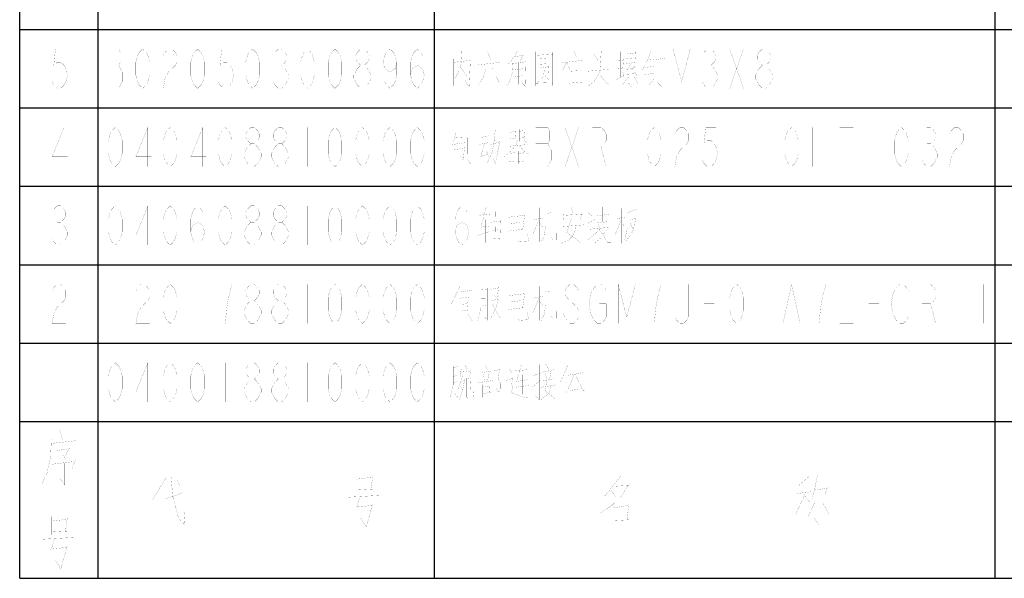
# Model space of a CAD drawing. Header units: millimetres. Extents: x 0 to 8480361154, y -14382841229 to 497.
# Tile 4 of 24: x 404 to 492, y 66 to 116. Entities that reach past the tile are written whole.
import ezdxf

# ---------------------------------------------------------------- set-up
doc = ezdxf.new("R2010")
doc.units = ezdxf.units.MM
doc.header["$LTSCALE"] = 16.335
doc.layers.get('0').update_dxf_attribs({"linetype": 'CONTINUOUS'})
doc.layers.add('040008810005_DXF_TABLE', color=7, linetype='CONTINUOUS')

# ---------------------------------------------------------------- blocks, each defined once
blk = doc.blocks.new('TABLE_BL1', base_point=(609.384, 251.643))
at = {"layer": '040008810005_DXF_TABLE', "color": 2, "linetype": 'Continuous'}
for p, q in [((403.902, 66), (403.902, 171)), ((410.902, 66), (410.902, 171)), ((440.902, 66), (440.902, 171)), ((490.902, 66), (490.902, 171)), ((403.902, 115), (583.902, 115)), ((403.902, 108), (583.902, 108)), ((403.902, 101), (583.902, 101)), ((403.902, 94), (583.902, 94)), ((403.902, 87), (583.902, 87)), ((403.902, 80), (583.902, 80)), ((403.902, 66), (583.902, 66))]:
    blk.add_line(p, q, dxfattribs=at)
at = {"layer": '040008810005_DXF_TABLE', "color": 5, "linetype": 'Continuous', "const_width": 0.01}
for points in [[(408.014, 113.25), (407.095, 113.25), (406.942, 111.792), (407.248, 112.084), (407.555, 112.084), (407.861, 111.792), (408.014, 111.5), (408.167, 110.917), (408.014, 110.334), (407.861, 110.042), (407.555, 109.75), (407.248, 109.75), (406.942, 110.042), (406.789, 110.334)], [(411.661, 113.25), (411.661, 109.75), (412.733, 109.75), (412.886, 110.042), (413.039, 110.334), (413.039, 111.209), (412.886, 111.5), (412.733, 111.792), (412.886, 112.084), (412.886, 112.959), (412.733, 113.25), (411.661, 113.25)], [(414.877, 109.75), (414.57, 110.042), (414.417, 110.334), (414.264, 110.917), (414.264, 112.084), (414.417, 112.667), (414.57, 112.959), (414.877, 113.25), (415.183, 112.959), (415.336, 112.667), (415.489, 112.084), (415.489, 110.917), (415.336, 110.334), (415.183, 110.042), (414.877, 109.75)], [(416.714, 112.667), (416.867, 112.959), (417.173, 113.25), (417.48, 113.25), (417.786, 112.959), (417.939, 112.667), (417.939, 112.084), (417.786, 111.792), (417.48, 111.5), (417.173, 111.209), (416.867, 110.625), (416.714, 109.75), (417.939, 109.75)], [(419.777, 109.75), (419.47, 110.042), (419.317, 110.334), (419.164, 110.917), (419.164, 112.084), (419.317, 112.667), (419.47, 112.959), (419.777, 113.25), (420.083, 112.959), (420.236, 112.667), (420.389, 112.084), (420.389, 110.917), (420.236, 110.334), (420.083, 110.042), (419.777, 109.75)], [(422.839, 113.25), (421.92, 113.25), (421.767, 111.792), (422.073, 112.084), (422.38, 112.084), (422.686, 111.792), (422.839, 111.5), (422.992, 110.917), (422.839, 110.334), (422.686, 110.042), (422.38, 109.75), (422.073, 109.75), (421.767, 110.042), (421.614, 110.334)], [(424.677, 109.75), (424.37, 110.042), (424.217, 110.334), (424.064, 110.917), (424.064, 112.084), (424.217, 112.667), (424.37, 112.959), (424.677, 113.25), (424.983, 112.959), (425.136, 112.667), (425.289, 112.084), (425.289, 110.917), (425.136, 110.334), (424.983, 110.042), (424.677, 109.75)], [(426.667, 112.959), (426.973, 113.25), (427.28, 113.25), (427.586, 112.959), (427.739, 112.667), (427.739, 112.375), (427.586, 112.084), (427.28, 111.792), (427.586, 111.5), (427.739, 111.209), (427.892, 110.917), (427.892, 110.625), (427.739, 110.334), (427.586, 110.042), (427.28, 109.75), (426.973, 109.75), (426.667, 110.042), (426.514, 110.334)], [(429.577, 109.75), (429.27, 110.042), (429.117, 110.334), (428.964, 110.917), (428.964, 112.084), (429.117, 112.667), (429.27, 112.959), (429.577, 113.25), (429.883, 112.959), (430.036, 112.667), (430.189, 112.084), (430.189, 110.917), (430.036, 110.334), (429.883, 110.042), (429.577, 109.75)], [(432.027, 109.75), (431.72, 110.042), (431.567, 110.334), (431.414, 110.917), (431.414, 112.084), (431.567, 112.667), (431.72, 112.959), (432.027, 113.25), (432.333, 112.959), (432.486, 112.667), (432.639, 112.084), (432.639, 110.917), (432.486, 110.334), (432.333, 110.042), (432.027, 109.75)], [(434.323, 111.792), (434.017, 112.084), (433.864, 112.375), (433.864, 112.667), (434.017, 112.959), (434.323, 113.25), (434.63, 113.25), (434.936, 112.959), (435.089, 112.667), (435.089, 112.375), (434.936, 112.084), (434.63, 111.792)], [(437.539, 112.084), (437.386, 111.5), (436.927, 111.209), (436.467, 111.5), (436.314, 112.084), (436.467, 112.667), (436.62, 112.959), (436.927, 113.25), (437.233, 112.959), (437.386, 112.667), (437.539, 112.084), (437.539, 110.917), (437.386, 110.334), (437.233, 110.042), (436.927, 109.75), (436.62, 110.042), (436.467, 110.334)], [(438.764, 110.917), (438.917, 111.5), (439.377, 111.792), (439.836, 111.5), (439.989, 110.917), (439.836, 110.334), (439.683, 110.042), (439.377, 109.75), (439.07, 110.042), (438.917, 110.334), (438.764, 110.917), (438.764, 112.084), (438.917, 112.667), (439.07, 112.959), (439.377, 113.25), (439.683, 112.959), (439.836, 112.667)], [(443.352, 113.137), (443.293, 112.121)], [(445.627, 113.024), (445.918, 112.291)], [(448.31, 113.081), (448.018, 112.573), (447.435, 111.839)], [(448.077, 112.573), (448.777, 112.686)], [(448.835, 112.742), (448.485, 112.065)], [(449.943, 113.024), (449.943, 109.976)], [(449.943, 112.686), (451.46, 112.799)], [(450.352, 112.516), (450.352, 111.783)], [(450.352, 112.403), (451.052, 112.46)], [(451.052, 112.573), (451.052, 111.952)], [(451.46, 112.968), (451.46, 109.976)], [(452.685, 113.081), (452.685, 109.976)], [(453.385, 113.024), (453.56, 112.516)], [(455.777, 113.081), (455.66, 111.387), (455.485, 110.879), (455.193, 110.428), (454.61, 109.92)], [(455.135, 112.742), (455.485, 112.234)], [(457.468, 113.024), (457.468, 110.71)], [(457.993, 113.024), (457.993, 111.726)], [(457.993, 112.799), (458.81, 112.912)], [(458.052, 112.403), (458.693, 112.46)], [(458.402, 112.855), (458.402, 112.008)], [(458.868, 113.024), (458.81, 112.065)], [(460.152, 113.024), (459.918, 112.291), (459.452, 111.387)], [(460.56, 112.291), (461.552, 112.46)], [(462.186, 109.75), (462.186, 113.25), (462.952, 110.334), (463.717, 113.25), (463.717, 109.75)], [(464.942, 112.959), (465.248, 113.25), (465.555, 113.25), (465.861, 112.959), (466.014, 112.667), (466.014, 112.375), (465.861, 112.084), (465.555, 111.792), (465.861, 111.5), (466.014, 111.209), (466.167, 110.917), (466.167, 110.625), (466.014, 110.334), (465.861, 110.042), (465.555, 109.75), (465.248, 109.75), (464.942, 110.042), (464.789, 110.334)], [(467.239, 113.25), (468.464, 109.75)], [(467.239, 109.75), (468.464, 113.25)], [(470.148, 111.792), (469.842, 112.084), (469.689, 112.375), (469.689, 112.667), (469.842, 112.959), (470.148, 113.25), (470.455, 113.25), (470.761, 112.959), (470.914, 112.667), (470.914, 112.375), (470.761, 112.084), (470.455, 111.792)], [(411.661, 111.792), (412.733, 111.792)], [(426.973, 111.792), (427.28, 111.792)], [(434.323, 109.75), (434.017, 110.042), (433.864, 110.334), (433.711, 110.625), (433.711, 110.917), (433.864, 111.209), (434.017, 111.5), (434.323, 111.792), (434.63, 111.792), (434.936, 111.5), (435.089, 111.209), (435.242, 110.917), (435.242, 110.625), (435.089, 110.334), (434.936, 110.042), (434.63, 109.75), (434.323, 109.75)], [(442.593, 112.347), (442.593, 109.976)], [(442.593, 112.065), (444.11, 112.234)], [(443.293, 112.121), (443.177, 111.5), (442.768, 110.653)], [(443.235, 111.613), (443.76, 110.879)], [(444.11, 112.347), (443.993, 109.92), (443.585, 110.484)], [(444.81, 111.839), (446.793, 112.065)], [(446.035, 111.557), (446.677, 110.258)], [(447.902, 112.121), (447.843, 111.162), (447.668, 110.484), (447.318, 109.976)], [(447.902, 111.952), (449.068, 112.121)], [(448.427, 110.089), (448.427, 112.008)], [(449.068, 112.178), (449.01, 109.92), (448.66, 110.258)], [(450.293, 111.726), (450.293, 110.766)], [(450.293, 111.557), (451.052, 111.67)], [(450.352, 111.895), (451.052, 111.952)], [(451.11, 111.783), (451.052, 110.879)], [(452.685, 112.065), (452.102, 110.879)], [(452.277, 112.008), (453.035, 112.121)], [(452.685, 112.065), (452.977, 111.444)], [(453.093, 112.121), (454.085, 112.234)], [(453.56, 112.178), (453.56, 110.258)], [(455.368, 111.67), (454.902, 112.121)], [(457.177, 112.403), (457.177, 111.274)], [(457.177, 112.178), (457.76, 112.234)], [(457.76, 111.557), (457.177, 111.5)], [(457.76, 112.347), (457.702, 111.557)], [(458.868, 112.065), (457.993, 111.952)], [(458.81, 111.726), (458.052, 110.992)], [(458.46, 111.952), (458.11, 111.444)], [(459.685, 111.557), (460.443, 111.726)], [(459.918, 112.291), (460.443, 112.347)], [(460.035, 111.67), (460.035, 110.033), (460.443, 110.541)], [(461.143, 112.403), (461.143, 109.92), (460.793, 110.258)], [(465.248, 111.792), (465.555, 111.792)], [(470.148, 109.75), (469.842, 110.042), (469.689, 110.334), (469.536, 110.625), (469.536, 110.917), (469.689, 111.209), (469.842, 111.5), (470.148, 111.792), (470.455, 111.792), (470.761, 111.5), (470.914, 111.209), (471.067, 110.917), (471.067, 110.625), (470.914, 110.334), (470.761, 110.042), (470.455, 109.75), (470.148, 109.75)], [(445.51, 111.5), (445.218, 110.653), (444.81, 110.089)], [(448.077, 111.387), (448.835, 111.5)], [(448.835, 110.879), (448.077, 110.766)], [(450.643, 110.936), (450.468, 110.597), (450.118, 110.258)], [(450.702, 111.444), (450.643, 110.936)], [(450.76, 110.879), (451.11, 110.484)], [(453.093, 111.274), (453.968, 111.331)], [(454.61, 111.274), (456.593, 111.444)], [(455.66, 110.936), (456.418, 110.033)], [(457.06, 110.484), (457.76, 110.879)], [(458.227, 110.766), (457.643, 110.033)], [(457.702, 111.162), (457.818, 110.653)], [(457.935, 110.992), (458.81, 111.049)], [(457.993, 111.444), (458.577, 111.5)], [(458.46, 111.049), (458.46, 109.92), (458.168, 110.258)], [(458.693, 111.331), (458.927, 110.879)], [(458.693, 110.766), (459.043, 110.202)], [(459.627, 110.936), (460.502, 111.105)], [(449.943, 110.202), (451.343, 110.258), (451.46, 110.089)], [(452.918, 110.202), (454.202, 110.315)], [(407.861, 102.75), (407.861, 106.25), (406.789, 103.625), (408.167, 103.625)], [(415.336, 102.75), (415.336, 106.25), (414.264, 103.625), (415.642, 103.625)], [(420.236, 102.75), (420.236, 106.25), (419.164, 103.625), (420.542, 103.625)], [(412.427, 102.75), (412.12, 103.042), (411.967, 103.334), (411.814, 103.917), (411.814, 105.084), (411.967, 105.667), (412.12, 105.959), (412.427, 106.25), (412.733, 105.959), (412.886, 105.667), (413.039, 105.084), (413.039, 103.917), (412.886, 103.334), (412.733, 103.042), (412.427, 102.75)], [(417.327, 102.75), (417.02, 103.042), (416.867, 103.334), (416.714, 103.917), (416.714, 105.084), (416.867, 105.667), (417.02, 105.959), (417.327, 106.25), (417.633, 105.959), (417.786, 105.667), (417.939, 105.084), (417.939, 103.917), (417.786, 103.334), (417.633, 103.042), (417.327, 102.75)], [(422.227, 102.75), (421.92, 103.042), (421.767, 103.334), (421.614, 103.917), (421.614, 105.084), (421.767, 105.667), (421.92, 105.959), (422.227, 106.25), (422.533, 105.959), (422.686, 105.667), (422.839, 105.084), (422.839, 103.917), (422.686, 103.334), (422.533, 103.042), (422.227, 102.75)], [(424.523, 104.792), (424.217, 105.084), (424.064, 105.375), (424.064, 105.667), (424.217, 105.959), (424.523, 106.25), (424.83, 106.25), (425.136, 105.959), (425.289, 105.667), (425.289, 105.375), (425.136, 105.084), (424.83, 104.792)], [(426.973, 104.792), (426.667, 105.084), (426.514, 105.375), (426.514, 105.667), (426.667, 105.959), (426.973, 106.25), (427.28, 106.25), (427.586, 105.959), (427.739, 105.667), (427.739, 105.375), (427.586, 105.084), (427.28, 104.792)], [(429.577, 106.25), (429.577, 102.75)], [(432.027, 102.75), (431.72, 103.042), (431.567, 103.334), (431.414, 103.917), (431.414, 105.084), (431.567, 105.667), (431.72, 105.959), (432.027, 106.25), (432.333, 105.959), (432.486, 105.667), (432.639, 105.084), (432.639, 103.917), (432.486, 103.334), (432.333, 103.042), (432.027, 102.75)], [(434.477, 102.75), (434.17, 103.042), (434.017, 103.334), (433.864, 103.917), (433.864, 105.084), (434.017, 105.667), (434.17, 105.959), (434.477, 106.25), (434.783, 105.959), (434.936, 105.667), (435.089, 105.084), (435.089, 103.917), (434.936, 103.334), (434.783, 103.042), (434.477, 102.75)], [(436.927, 102.75), (436.62, 103.042), (436.467, 103.334), (436.314, 103.917), (436.314, 105.084), (436.467, 105.667), (436.62, 105.959), (436.927, 106.25), (437.233, 105.959), (437.386, 105.667), (437.539, 105.084), (437.539, 103.917), (437.386, 103.334), (437.233, 103.042), (436.927, 102.75)], [(439.377, 102.75), (439.07, 103.042), (438.917, 103.334), (438.764, 103.917), (438.764, 105.084), (438.917, 105.667), (439.07, 105.959), (439.377, 106.25), (439.683, 105.959), (439.836, 105.667), (439.989, 105.084), (439.989, 103.917), (439.836, 103.334), (439.683, 103.042), (439.377, 102.75)], [(442.827, 105.799), (442.593, 104.952)], [(442.768, 105.347), (443.585, 105.403)], [(443.118, 106.081), (443.118, 102.976)], [(444.168, 106.081), (444.168, 103.258), (444.168, 102.92), (443.818, 103.428)], [(445.043, 105.347), (445.743, 105.516)], [(446.327, 106.081), (446.21, 104.952), (446.035, 103.992), (445.568, 102.976)], [(447.668, 106.024), (447.668, 104.952)], [(447.668, 105.799), (448.077, 105.912)], [(448.135, 105.968), (448.077, 105.234)], [(448.485, 105.008), (448.485, 106.081)], [(448.485, 105.912), (448.893, 105.968)], [(448.952, 106.024), (448.893, 105.347)], [(449.936, 106.25), (449.936, 102.75), (451.008, 102.75), (451.161, 103.042), (451.314, 103.334), (451.314, 104.209), (451.161, 104.5), (451.008, 104.792), (451.161, 105.084), (451.161, 105.959), (451.008, 106.25), (449.936, 106.25)], [(452.539, 106.25), (453.764, 102.75)], [(452.539, 102.75), (453.764, 106.25)], [(454.989, 102.75), (454.989, 106.25), (455.755, 106.25), (456.061, 105.959), (456.214, 105.667), (456.214, 105.084), (456.061, 104.792), (455.755, 104.5), (454.989, 104.5)], [(460.502, 102.75), (460.195, 103.042), (460.042, 103.334), (459.889, 103.917), (459.889, 105.084), (460.042, 105.667), (460.195, 105.959), (460.502, 106.25), (460.808, 105.959), (460.961, 105.667), (461.114, 105.084), (461.114, 103.917), (460.961, 103.334), (460.808, 103.042), (460.502, 102.75)], [(462.339, 105.667), (462.492, 105.959), (462.798, 106.25), (463.105, 106.25), (463.411, 105.959), (463.564, 105.667), (463.564, 105.084), (463.411, 104.792), (463.105, 104.5), (462.798, 104.209), (462.492, 103.625), (462.339, 102.75), (463.564, 102.75)], [(466.014, 106.25), (465.095, 106.25), (464.942, 104.792), (465.248, 105.084), (465.555, 105.084), (465.861, 104.792), (466.014, 104.5), (466.167, 103.917), (466.014, 103.334), (465.861, 103.042), (465.555, 102.75), (465.248, 102.75), (464.942, 103.042), (464.789, 103.334)], [(470.302, 106.25), (470.302, 102.75)], [(472.752, 102.75), (472.445, 103.042), (472.292, 103.334), (472.139, 103.917), (472.139, 105.084), (472.292, 105.667), (472.445, 105.959), (472.752, 106.25), (473.058, 105.959), (473.211, 105.667), (473.364, 105.084), (473.364, 103.917), (473.211, 103.334), (473.058, 103.042), (472.752, 102.75)], [(474.589, 106.25), (474.589, 102.75), (475.814, 102.75)], [(478.264, 102.75), (477.039, 102.75), (477.039, 106.25), (478.264, 106.25)], [(482.552, 102.75), (482.245, 103.042), (482.092, 103.334), (481.939, 103.917), (481.939, 105.084), (482.092, 105.667), (482.245, 105.959), (482.552, 106.25), (482.858, 105.959), (483.011, 105.667), (483.164, 105.084), (483.164, 103.917), (483.011, 103.334), (482.858, 103.042), (482.552, 102.75)], [(484.542, 105.959), (484.848, 106.25), (485.155, 106.25), (485.461, 105.959), (485.614, 105.667), (485.614, 105.375), (485.461, 105.084), (485.155, 104.792), (485.461, 104.5), (485.614, 104.209), (485.767, 103.917), (485.767, 103.625), (485.614, 103.334), (485.461, 103.042), (485.155, 102.75), (484.848, 102.75), (484.542, 103.042), (484.389, 103.334)], [(486.839, 105.667), (486.992, 105.959), (487.298, 106.25), (487.605, 106.25), (487.911, 105.959), (488.064, 105.667), (488.064, 105.084), (487.911, 104.792), (487.605, 104.5), (487.298, 104.209), (486.992, 103.625), (486.839, 102.75), (488.064, 102.75)], [(424.523, 102.75), (424.217, 103.042), (424.064, 103.334), (423.911, 103.625), (423.911, 103.917), (424.064, 104.209), (424.217, 104.5), (424.523, 104.792), (424.83, 104.792), (425.136, 104.5), (425.289, 104.209), (425.442, 103.917), (425.442, 103.625), (425.289, 103.334), (425.136, 103.042), (424.83, 102.75), (424.523, 102.75)], [(426.973, 102.75), (426.667, 103.042), (426.514, 103.334), (426.361, 103.625), (426.361, 103.917), (426.514, 104.209), (426.667, 104.5), (426.973, 104.792), (427.28, 104.792), (427.586, 104.5), (427.739, 104.209), (427.892, 103.917), (427.892, 103.625), (427.739, 103.334), (427.586, 103.042), (427.28, 102.75), (426.973, 102.75)], [(442.477, 104.726), (443.702, 104.895)], [(443.818, 105.347), (443.818, 103.879)], [(444.868, 104.726), (445.743, 104.895)], [(445.335, 104.783), (445.043, 103.653)], [(445.918, 104.726), (446.677, 104.952)], [(446.735, 105.008), (446.327, 102.976), (446.152, 103.484)], [(448.31, 105.065), (448.135, 104.613), (447.785, 104.218), (447.143, 103.653)], [(447.435, 104.557), (449.185, 104.726)], [(448.135, 105.291), (447.668, 105.234)], [(448.485, 105.291), (449.01, 105.347)], [(448.485, 104.613), (449.127, 103.879), (449.36, 103.936)], [(448.893, 105.234), (449.127, 104.839)], [(449.936, 104.792), (451.008, 104.792)], [(484.848, 104.792), (485.155, 104.792)], [(442.652, 104.5), (442.652, 103.371)], [(442.652, 104.274), (443.527, 104.387)], [(443.468, 103.371), (443.235, 103.71)], [(443.585, 104.5), (443.468, 103.371)], [(444.927, 103.597), (445.627, 103.879)], [(445.51, 104.218), (445.743, 103.597)], [(447.552, 103.936), (448.077, 103.992)], [(447.552, 103.992), (447.552, 102.976)], [(448.077, 104.105), (448.077, 103.258)], [(448.368, 102.976), (448.368, 104.162)], [(448.893, 103.992), (448.368, 103.879)], [(448.893, 103.992), (448.893, 103.258)], [(455.755, 104.5), (456.214, 102.75)], [(457.592, 104.5), (458.511, 104.5)], [(467.392, 104.5), (468.311, 104.5)], [(477.039, 104.5), (477.805, 104.5)], [(479.642, 104.5), (480.561, 104.5)], [(447.552, 103.202), (448.077, 103.258)], [(448.368, 103.202), (448.952, 103.258)], [(406.942, 98.959), (407.248, 99.25), (407.555, 99.25), (407.861, 98.959), (408.014, 98.667), (408.014, 98.375), (407.861, 98.084), (407.555, 97.792), (407.861, 97.5), (408.014, 97.209), (408.167, 96.917), (408.167, 96.625), (408.014, 96.334), (407.861, 96.042), (407.555, 95.75), (407.248, 95.75), (406.942, 96.042), (406.789, 96.334)], [(412.427, 95.75), (412.12, 96.042), (411.967, 96.334), (411.814, 96.917), (411.814, 98.084), (411.967, 98.667), (412.12, 98.959), (412.427, 99.25), (412.733, 98.959), (412.886, 98.667), (413.039, 98.084), (413.039, 96.917), (412.886, 96.334), (412.733, 96.042), (412.427, 95.75)], [(415.336, 95.75), (415.336, 99.25), (414.264, 96.625), (415.642, 96.625)], [(417.327, 95.75), (417.02, 96.042), (416.867, 96.334), (416.714, 96.917), (416.714, 98.084), (416.867, 98.667), (417.02, 98.959), (417.327, 99.25), (417.633, 98.959), (417.786, 98.667), (417.939, 98.084), (417.939, 96.917), (417.786, 96.334), (417.633, 96.042), (417.327, 95.75)], [(419.164, 96.917), (419.317, 97.5), (419.777, 97.792), (420.236, 97.5), (420.389, 96.917), (420.236, 96.334), (420.083, 96.042), (419.777, 95.75), (419.47, 96.042), (419.317, 96.334), (419.164, 96.917), (419.164, 98.084), (419.317, 98.667), (419.47, 98.959), (419.777, 99.25), (420.083, 98.959), (420.236, 98.667)], [(422.227, 95.75), (421.92, 96.042), (421.767, 96.334), (421.614, 96.917), (421.614, 98.084), (421.767, 98.667), (421.92, 98.959), (422.227, 99.25), (422.533, 98.959), (422.686, 98.667), (422.839, 98.084), (422.839, 96.917), (422.686, 96.334), (422.533, 96.042), (422.227, 95.75)], [(424.523, 97.792), (424.217, 98.084), (424.064, 98.375), (424.064, 98.667), (424.217, 98.959), (424.523, 99.25), (424.83, 99.25), (425.136, 98.959), (425.289, 98.667), (425.289, 98.375), (425.136, 98.084), (424.83, 97.792)], [(426.973, 97.792), (426.667, 98.084), (426.514, 98.375), (426.514, 98.667), (426.667, 98.959), (426.973, 99.25), (427.28, 99.25), (427.586, 98.959), (427.739, 98.667), (427.739, 98.375), (427.586, 98.084), (427.28, 97.792)], [(429.577, 99.25), (429.577, 95.75)], [(432.027, 95.75), (431.72, 96.042), (431.567, 96.334), (431.414, 96.917), (431.414, 98.084), (431.567, 98.667), (431.72, 98.959), (432.027, 99.25), (432.333, 98.959), (432.486, 98.667), (432.639, 98.084), (432.639, 96.917), (432.486, 96.334), (432.333, 96.042), (432.027, 95.75)], [(434.477, 95.75), (434.17, 96.042), (434.017, 96.334), (433.864, 96.917), (433.864, 98.084), (434.017, 98.667), (434.17, 98.959), (434.477, 99.25), (434.783, 98.959), (434.936, 98.667), (435.089, 98.084), (435.089, 96.917), (434.936, 96.334), (434.783, 96.042), (434.477, 95.75)], [(436.927, 95.75), (436.62, 96.042), (436.467, 96.334), (436.314, 96.917), (436.314, 98.084), (436.467, 98.667), (436.62, 98.959), (436.927, 99.25), (437.233, 98.959), (437.386, 98.667), (437.539, 98.084), (437.539, 96.917), (437.386, 96.334), (437.233, 96.042), (436.927, 95.75)], [(439.377, 95.75), (439.07, 96.042), (438.917, 96.334), (438.764, 96.917), (438.764, 98.084), (438.917, 98.667), (439.07, 98.959), (439.377, 99.25), (439.683, 98.959), (439.836, 98.667), (439.989, 98.084), (439.989, 96.917), (439.836, 96.334), (439.683, 96.042), (439.377, 95.75)], [(442.739, 96.917), (442.892, 97.5), (443.352, 97.792), (443.811, 97.5), (443.964, 96.917), (443.811, 96.334), (443.658, 96.042), (443.352, 95.75), (443.045, 96.042), (442.892, 96.334), (442.739, 96.917), (442.739, 98.084), (442.892, 98.667), (443.045, 98.959), (443.352, 99.25), (443.658, 98.959), (443.811, 98.667)], [(444.81, 98.403), (445.86, 98.516)], [(445.51, 99.137), (445.043, 97.387)], [(446.385, 99.024), (446.327, 96.371)], [(447.493, 98.573), (447.493, 96.71)], [(447.493, 98.234), (448.893, 98.403)], [(448.193, 99.137), (448.193, 96.371), (448.193, 96.258), (448.31, 96.145), (448.485, 96.033), (449.302, 96.089), (449.185, 96.766)], [(448.952, 98.516), (448.777, 97.162)], [(450.235, 96.033), (450.235, 99.081)], [(450.41, 95.976), (450.702, 96.597), (450.818, 97.444), (450.818, 98.799)], [(451.285, 98.629), (450.818, 98.573)], [(451.752, 96.823), (451.752, 96.202), (451.46, 96.202), (451.285, 96.484), (451.285, 98.799)], [(452.452, 98.629), (452.393, 97.895)], [(452.452, 98.403), (454.085, 98.516)], [(453.093, 99.081), (453.268, 98.629)], [(454.085, 98.629), (453.91, 98.008)], [(454.61, 98.629), (454.96, 98.347)], [(455.252, 99.081), (455.252, 97.444)], [(455.368, 98.347), (456.477, 98.516)], [(455.893, 99.137), (455.893, 97.839)], [(457.585, 99.024), (457.585, 95.92)], [(458.11, 98.855), (458.11, 97.331), (457.877, 96.202)], [(458.11, 98.629), (458.985, 98.968)], [(407.248, 97.792), (407.555, 97.792)], [(424.523, 95.75), (424.217, 96.042), (424.064, 96.334), (423.911, 96.625), (423.911, 96.917), (424.064, 97.209), (424.217, 97.5), (424.523, 97.792), (424.83, 97.792), (425.136, 97.5), (425.289, 97.209), (425.442, 96.917), (425.442, 96.625), (425.289, 96.334), (425.136, 96.042), (424.83, 95.75), (424.523, 95.75)], [(426.973, 95.75), (426.667, 96.042), (426.514, 96.334), (426.361, 96.625), (426.361, 96.917), (426.514, 97.209), (426.667, 97.5), (426.973, 97.792), (427.28, 97.792), (427.586, 97.5), (427.739, 97.209), (427.892, 96.917), (427.892, 96.625), (427.739, 96.334), (427.586, 96.042), (427.28, 95.75), (426.973, 95.75)], [(445.452, 98.008), (445.452, 95.976)], [(445.918, 96.202), (445.918, 98.008)], [(445.918, 97.783), (446.735, 97.895)], [(446.793, 97.952), (446.735, 96.202)], [(447.727, 97.67), (448.602, 97.783)], [(449.652, 96.653), (450.235, 98.008)], [(450.643, 98.178), (449.71, 98.008)], [(450.585, 97.331), (450.235, 97.839)], [(454.202, 97.557), (452.16, 97.387)], [(453.152, 98.234), (452.685, 96.823)], [(453.56, 97.557), (453.443, 97.049), (453.21, 96.541)], [(454.552, 97.67), (455.252, 98.065)], [(455.427, 97.726), (456.36, 97.839)], [(455.485, 97.613), (455.66, 97.331)], [(457.585, 98.065), (457.002, 96.653)], [(457.993, 98.234), (457.177, 98.121)], [(457.585, 97.726), (457.935, 97.331)], [(458.868, 98.178), (458.635, 97.105), (458.402, 96.653), (457.993, 96.145)], [(458.285, 98.008), (458.868, 98.121)], [(458.343, 97.726), (459.043, 96.315), (459.16, 96.315)], [(445.743, 96.936), (444.752, 96.597)], [(444.985, 97.331), (445.743, 97.444)], [(446.035, 97.049), (446.618, 97.162)], [(448.835, 97.162), (447.493, 96.992)], [(452.743, 96.879), (453.91, 95.976)], [(455.66, 97.218), (455.31, 96.823), (454.552, 96.202)], [(454.727, 97.162), (456.477, 97.331)], [(455.31, 96.823), (455.31, 95.976)], [(455.602, 97.162), (456.36, 95.976), (456.652, 95.976)], [(456.243, 97.049), (455.893, 96.653)], [(445.918, 96.315), (446.735, 96.371)], [(453.21, 96.541), (452.86, 96.202), (452.218, 95.92)], [(455.193, 95.92), (455.718, 96.371)], [(406.789, 91.667), (406.942, 91.959), (407.248, 92.25), (407.555, 92.25), (407.861, 91.959), (408.014, 91.667), (408.014, 91.084), (407.861, 90.792), (407.555, 90.5), (407.248, 90.209), (406.942, 89.625), (406.789, 88.75), (408.014, 88.75)], [(412.427, 92.25), (412.427, 88.75)], [(414.264, 91.667), (414.417, 91.959), (414.723, 92.25), (415.03, 92.25), (415.336, 91.959), (415.489, 91.667), (415.489, 91.084), (415.336, 90.792), (415.03, 90.5), (414.723, 90.209), (414.417, 89.625), (414.264, 88.75), (415.489, 88.75)], [(417.327, 88.75), (417.02, 89.042), (416.867, 89.334), (416.714, 89.917), (416.714, 91.084), (416.867, 91.667), (417.02, 91.959), (417.327, 92.25), (417.633, 91.959), (417.786, 91.667), (417.939, 91.084), (417.939, 89.917), (417.786, 89.334), (417.633, 89.042), (417.327, 88.75)], [(419.777, 92.25), (419.777, 88.75)], [(422.227, 88.75), (422.38, 90.209), (422.533, 91.084), (422.686, 91.667), (422.839, 92.25), (421.614, 92.25)], [(424.523, 90.792), (424.217, 91.084), (424.064, 91.375), (424.064, 91.667), (424.217, 91.959), (424.523, 92.25), (424.83, 92.25), (425.136, 91.959), (425.289, 91.667), (425.289, 91.375), (425.136, 91.084), (424.83, 90.792)], [(426.973, 90.792), (426.667, 91.084), (426.514, 91.375), (426.514, 91.667), (426.667, 91.959), (426.973, 92.25), (427.28, 92.25), (427.586, 91.959), (427.739, 91.667), (427.739, 91.375), (427.586, 91.084), (427.28, 90.792)], [(429.577, 92.25), (429.577, 88.75)], [(432.027, 88.75), (431.72, 89.042), (431.567, 89.334), (431.414, 89.917), (431.414, 91.084), (431.567, 91.667), (431.72, 91.959), (432.027, 92.25), (432.333, 91.959), (432.486, 91.667), (432.639, 91.084), (432.639, 89.917), (432.486, 89.334), (432.333, 89.042), (432.027, 88.75)], [(434.477, 88.75), (434.17, 89.042), (434.017, 89.334), (433.864, 89.917), (433.864, 91.084), (434.017, 91.667), (434.17, 91.959), (434.477, 92.25), (434.783, 91.959), (434.936, 91.667), (435.089, 91.084), (435.089, 89.917), (434.936, 89.334), (434.783, 89.042), (434.477, 88.75)], [(436.927, 88.75), (436.62, 89.042), (436.467, 89.334), (436.314, 89.917), (436.314, 91.084), (436.467, 91.667), (436.62, 91.959), (436.927, 92.25), (437.233, 91.959), (437.386, 91.667), (437.539, 91.084), (437.539, 89.917), (437.386, 89.334), (437.233, 89.042), (436.927, 88.75)], [(439.377, 88.75), (439.07, 89.042), (438.917, 89.334), (438.764, 89.917), (438.764, 91.084), (438.917, 91.667), (439.07, 91.959), (439.377, 92.25), (439.683, 91.959), (439.836, 91.667), (439.989, 91.084), (439.989, 89.917), (439.836, 89.334), (439.683, 89.042), (439.377, 88.75)], [(453.764, 91.667), (453.611, 91.959), (453.305, 92.25), (452.998, 92.25), (452.692, 91.959), (452.539, 91.667), (452.539, 91.375), (452.692, 91.084), (452.998, 90.792), (453.305, 90.5), (453.611, 90.209), (453.764, 89.917), (453.764, 89.334), (453.611, 89.042), (453.305, 88.75), (452.998, 88.75), (452.692, 89.042), (452.539, 89.334), (452.386, 89.625)], [(455.602, 90.5), (456.214, 90.5), (456.214, 89.334), (456.061, 89.042), (455.755, 88.75), (455.448, 88.75), (455.142, 89.042), (454.989, 89.334), (454.836, 89.625), (454.683, 90.5), (454.836, 91.375), (454.989, 91.667), (455.142, 91.959), (455.448, 92.25), (455.755, 92.25), (456.061, 91.959), (456.214, 91.667)], [(457.286, 88.75), (457.286, 92.25), (458.052, 89.334), (458.817, 92.25), (458.817, 88.75)], [(460.502, 88.75), (460.655, 90.209), (460.808, 91.084), (460.961, 91.667), (461.114, 92.25), (459.889, 92.25)], [(463.564, 92.25), (463.564, 89.334), (463.411, 89.042), (463.105, 88.75), (462.798, 88.75), (462.492, 89.042), (462.339, 89.334)], [(467.852, 88.75), (467.545, 89.042), (467.392, 89.334), (467.239, 89.917), (467.239, 91.084), (467.392, 91.667), (467.545, 91.959), (467.852, 92.25), (468.158, 91.959), (468.311, 91.667), (468.464, 91.084), (468.464, 89.917), (468.311, 89.334), (468.158, 89.042), (467.852, 88.75)], [(470.302, 92.25), (470.302, 88.75)], [(471.986, 88.75), (472.752, 92.25), (473.517, 88.75)], [(475.202, 88.75), (475.355, 90.209), (475.508, 91.084), (475.661, 91.667), (475.814, 92.25), (474.589, 92.25)], [(477.039, 92.25), (477.039, 88.75), (478.264, 88.75)], [(483.164, 89.334), (483.011, 89.042), (482.705, 88.75), (482.398, 88.75), (482.092, 89.042), (481.939, 89.334), (481.786, 89.625), (481.633, 90.5), (481.786, 91.375), (481.939, 91.667), (482.092, 91.959), (482.398, 92.25), (482.705, 92.25), (483.011, 91.959), (483.164, 91.667)], [(484.389, 88.75), (484.389, 92.25), (485.155, 92.25), (485.461, 91.959), (485.614, 91.667), (485.614, 91.084), (485.461, 90.792), (485.155, 90.5), (484.389, 90.5)], [(487.452, 92.25), (487.452, 88.75)], [(489.902, 92.25), (489.902, 88.75)], [(443.177, 92.081), (442.418, 90.5)], [(442.885, 91.403), (442.885, 88.976)], [(443.293, 91.573), (444.285, 91.742)], [(444.285, 91.855), (444.285, 88.976), (443.877, 89.597)], [(445.043, 91.912), (445.043, 90.162), (444.752, 88.976)], [(445.043, 91.742), (445.627, 91.799)], [(445.627, 91.912), (445.627, 89.033), (445.218, 89.484)], [(445.86, 92.024), (445.86, 89.089)], [(445.86, 91.799), (446.56, 91.912)], [(446.618, 92.024), (446.502, 91.008), (446.21, 91.234)], [(447.493, 91.573), (447.493, 89.71)], [(447.493, 91.234), (448.893, 91.403)], [(448.193, 92.137), (448.193, 89.371), (448.193, 89.258), (448.31, 89.145), (448.485, 89.033), (449.302, 89.089), (449.185, 89.766)], [(448.952, 91.516), (448.777, 90.162)], [(450.235, 89.033), (450.235, 92.081)], [(450.41, 88.976), (450.702, 89.597), (450.818, 90.444), (450.818, 91.799)], [(451.285, 91.629), (450.818, 91.573)], [(451.752, 89.823), (451.752, 89.202), (451.46, 89.202), (451.285, 89.484), (451.285, 91.799)], [(424.523, 88.75), (424.217, 89.042), (424.064, 89.334), (423.911, 89.625), (423.911, 89.917), (424.064, 90.209), (424.217, 90.5), (424.523, 90.792), (424.83, 90.792), (425.136, 90.5), (425.289, 90.209), (425.442, 89.917), (425.442, 89.625), (425.289, 89.334), (425.136, 89.042), (424.83, 88.75), (424.523, 88.75)], [(426.973, 88.75), (426.667, 89.042), (426.514, 89.334), (426.361, 89.625), (426.361, 89.917), (426.514, 90.209), (426.667, 90.5), (426.973, 90.792), (427.28, 90.792), (427.586, 90.5), (427.739, 90.209), (427.892, 89.917), (427.892, 89.625), (427.739, 89.334), (427.586, 89.042), (427.28, 88.75), (426.973, 88.75)], [(444.11, 91.121), (443.177, 91.008)], [(443.352, 90.67), (443.352, 89.653)], [(443.352, 90.444), (443.877, 90.557)], [(443.877, 90.67), (443.818, 89.936)], [(445.043, 91.008), (445.452, 91.008)], [(446.618, 90.952), (446.443, 90.331), (446.21, 89.766), (445.918, 89.202)], [(445.918, 90.783), (446.56, 90.895)], [(446.035, 90.5), (446.793, 89.202), (446.91, 89.202)], [(447.727, 90.67), (448.602, 90.783)], [(449.652, 89.653), (450.235, 91.008)], [(450.643, 91.178), (449.71, 91.008)], [(450.585, 90.331), (450.235, 90.839)], [(464.942, 90.5), (465.861, 90.5)], [(479.642, 90.5), (480.561, 90.5)], [(485.155, 90.5), (485.614, 88.75)], [(443.352, 89.879), (443.877, 89.936)], [(445.452, 90.387), (445.043, 90.331)], [(448.835, 90.162), (447.493, 89.992)], [(472.292, 89.917), (473.211, 89.917)], [(407.402, 85.25), (407.402, 81.75)], [(412.427, 81.75), (412.12, 82.042), (411.967, 82.334), (411.814, 82.917), (411.814, 84.084), (411.967, 84.667), (412.12, 84.959), (412.427, 85.25), (412.733, 84.959), (412.886, 84.667), (413.039, 84.084), (413.039, 82.917), (412.886, 82.334), (412.733, 82.042), (412.427, 81.75)], [(415.336, 81.75), (415.336, 85.25), (414.264, 82.625), (415.642, 82.625)], [(417.327, 81.75), (417.02, 82.042), (416.867, 82.334), (416.714, 82.917), (416.714, 84.084), (416.867, 84.667), (417.02, 84.959), (417.327, 85.25), (417.633, 84.959), (417.786, 84.667), (417.939, 84.084), (417.939, 82.917), (417.786, 82.334), (417.633, 82.042), (417.327, 81.75)], [(419.777, 81.75), (419.47, 82.042), (419.317, 82.334), (419.164, 82.917), (419.164, 84.084), (419.317, 84.667), (419.47, 84.959), (419.777, 85.25), (420.083, 84.959), (420.236, 84.667), (420.389, 84.084), (420.389, 82.917), (420.236, 82.334), (420.083, 82.042), (419.777, 81.75)], [(422.227, 85.25), (422.227, 81.75)], [(424.523, 83.792), (424.217, 84.084), (424.064, 84.375), (424.064, 84.667), (424.217, 84.959), (424.523, 85.25), (424.83, 85.25), (425.136, 84.959), (425.289, 84.667), (425.289, 84.375), (425.136, 84.084), (424.83, 83.792)], [(426.973, 83.792), (426.667, 84.084), (426.514, 84.375), (426.514, 84.667), (426.667, 84.959), (426.973, 85.25), (427.28, 85.25), (427.586, 84.959), (427.739, 84.667), (427.739, 84.375), (427.586, 84.084), (427.28, 83.792)], [(429.577, 85.25), (429.577, 81.75)], [(432.027, 81.75), (431.72, 82.042), (431.567, 82.334), (431.414, 82.917), (431.414, 84.084), (431.567, 84.667), (431.72, 84.959), (432.027, 85.25), (432.333, 84.959), (432.486, 84.667), (432.639, 84.084), (432.639, 82.917), (432.486, 82.334), (432.333, 82.042), (432.027, 81.75)], [(434.477, 81.75), (434.17, 82.042), (434.017, 82.334), (433.864, 82.917), (433.864, 84.084), (434.017, 84.667), (434.17, 84.959), (434.477, 85.25), (434.783, 84.959), (434.936, 84.667), (435.089, 84.084), (435.089, 82.917), (434.936, 82.334), (434.783, 82.042), (434.477, 81.75)], [(436.927, 81.75), (436.62, 82.042), (436.467, 82.334), (436.314, 82.917), (436.314, 84.084), (436.467, 84.667), (436.62, 84.959), (436.927, 85.25), (437.233, 84.959), (437.386, 84.667), (437.539, 84.084), (437.539, 82.917), (437.386, 82.334), (437.233, 82.042), (436.927, 81.75)], [(439.377, 81.75), (439.07, 82.042), (438.917, 82.334), (438.764, 82.917), (438.764, 84.084), (438.917, 84.667), (439.07, 84.959), (439.377, 85.25), (439.683, 84.959), (439.836, 84.667), (439.989, 84.084), (439.989, 82.917), (439.836, 82.334), (439.683, 82.042), (439.377, 81.75)], [(442.593, 84.799), (443.002, 84.912)], [(442.593, 84.912), (442.593, 83.331)], [(443.002, 84.912), (443.002, 82.089)], [(443.293, 84.742), (443.177, 83.952)], [(443.235, 84.403), (444.168, 84.516)], [(443.643, 85.137), (443.76, 84.629)], [(444.168, 84.629), (444.052, 84.121)], [(446.035, 84.516), (445.043, 84.347)], [(445.452, 85.081), (445.627, 84.573)], [(445.802, 84.46), (445.627, 83.613)], [(446.21, 84.855), (446.21, 81.92)], [(446.21, 84.516), (446.735, 84.629)], [(446.735, 84.686), (446.56, 83.839)], [(447.552, 84.799), (447.785, 84.347)], [(448.077, 84.516), (449.243, 84.629)], [(448.66, 85.081), (448.252, 83.613)], [(450.235, 85.081), (450.235, 81.92), (449.885, 82.371)], [(450.527, 84.403), (451.577, 84.629)], [(450.818, 85.137), (451.11, 84.629)], [(451.285, 84.516), (451.168, 83.726)], [(452.802, 85.024), (452.102, 83.444)], [(452.51, 81.92), (452.51, 84.403)], [(452.743, 84.121), (454.143, 84.347)], [(453.443, 85.081), (453.443, 81.92)], [(424.523, 81.75), (424.217, 82.042), (424.064, 82.334), (423.911, 82.625), (423.911, 82.917), (424.064, 83.209), (424.217, 83.5), (424.523, 83.792), (424.83, 83.792), (425.136, 83.5), (425.289, 83.209), (425.442, 82.917), (425.442, 82.625), (425.289, 82.334), (425.136, 82.042), (424.83, 81.75), (424.523, 81.75)], [(426.973, 81.75), (426.667, 82.042), (426.514, 82.334), (426.361, 82.625), (426.361, 82.917), (426.514, 83.209), (426.667, 83.5), (426.973, 83.792), (427.28, 83.792), (427.586, 83.5), (427.739, 83.209), (427.892, 82.917), (427.892, 82.625), (427.739, 82.334), (427.586, 82.042), (427.28, 81.75), (426.973, 81.75)], [(442.593, 83.444), (442.302, 82.089)], [(442.885, 84.121), (442.593, 84.008)], [(442.593, 83.444), (442.885, 83.557)], [(443.41, 84.178), (443.177, 83.331), (443.002, 82.879)], [(443.585, 83.726), (443.41, 82.766), (443.118, 81.92)], [(443.293, 83.557), (443.585, 83.67)], [(443.76, 83.895), (443.76, 82.202), (443.935, 82.033), (444.402, 82.033), (444.343, 82.71)], [(443.76, 83.783), (444.168, 83.839)], [(444.168, 83.952), (444.11, 82.879), (443.818, 83.162)], [(444.81, 83.444), (446.152, 83.67)], [(445.335, 83.726), (445.277, 84.234)], [(446.56, 83.895), (446.793, 83.387), (446.793, 82.992), (446.618, 82.597)], [(447.26, 83.67), (447.902, 83.839)], [(447.902, 83.952), (447.785, 83.331), (447.902, 83.049), (447.727, 82.597)], [(448.135, 83.557), (449.185, 83.726)], [(448.718, 84.178), (448.718, 82.428)], [(449.652, 83.105), (450.41, 83.726)], [(450.41, 84.291), (449.71, 84.121)], [(451.635, 83.839), (450.527, 83.613)], [(450.935, 83.839), (450.76, 84.291)], [(450.935, 83.67), (450.76, 82.71)], [(453.327, 84.234), (453.152, 83.67), (452.918, 83.105), (452.627, 82.541)], [(453.443, 84.234), (454.143, 82.766), (454.26, 82.766)], [(443.177, 83.162), (443.41, 82.823)], [(445.218, 83.274), (445.218, 82.145)], [(445.802, 83.162), (445.218, 83.049)], [(445.218, 82.484), (445.918, 82.597)], [(445.802, 82.597), (445.86, 83.274)], [(446.618, 82.597), (446.385, 82.992)], [(447.26, 82.597), (447.727, 82.597)], [(447.727, 82.597), (449.01, 82.089), (449.302, 82.202)], [(448.077, 83.049), (449.302, 83.218)], [(450.352, 83.049), (451.752, 83.274)], [(451.052, 82.541), (450.76, 82.71)], [(451.285, 83.162), (451.11, 82.484)], [(452.977, 82.766), (453.793, 82.879)], [(443.002, 82.145), (442.71, 82.484)], [(450.352, 81.92), (450.818, 82.258), (451.11, 82.484)], [(451.052, 82.541), (451.635, 82.033)], [(407.485, 79.17), (407.735, 78.363)], [(406.735, 78.444), (406.652, 76.831), (406.318, 75.299), (405.902, 74.492)], [(406.735, 78.041), (408.902, 78.283)], [(408.235, 77.557), (407.152, 77.395)], [(408.402, 77.718), (407.902, 76.831)], [(406.818, 76.186), (408.735, 76.428)], [(407.735, 76.992), (407.985, 76.67)], [(408.902, 76.67), (408.568, 75.783)], [(407.902, 76.266), (407.902, 74.331), (407.485, 74.895)], [(416.985, 75.016), (415.735, 73)], [(417.402, 75.097), (417.568, 73.242)], [(417.902, 74.774), (418.235, 74.21)], [(433.985, 75.258), (433.985, 73.645)], [(433.985, 74.855), (435.318, 75.016)], [(435.402, 75.178), (435.235, 73.968)], [(457.568, 75.178), (456.068, 73.323)], [(474.402, 75.178), (473.402, 74.291)], [(475.068, 75.258), (474.818, 73.968), (474.568, 73.081)], [(416.485, 73.968), (416.485, 70.742)], [(435.402, 73.968), (433.985, 73.887)], [(456.652, 73.887), (457.068, 73.242)], [(458.318, 74.452), (457.485, 73.242), (456.735, 72.516)], [(456.902, 74.21), (458.152, 74.291)], [(473.985, 74.613), (473.985, 70.823)], [(474.818, 73.887), (475.902, 74.049)], [(475.985, 74.21), (475.735, 73.403)], [(416.902, 73.081), (418.485, 73.645)], [(417.568, 73.323), (418.068, 71.387), (418.652, 70.742)], [(433.235, 73.242), (435.985, 73.403)], [(434.235, 73.242), (433.985, 72.355)], [(473.985, 73.565), (473.568, 72.678), (473.152, 71.791)], [(473.235, 73.565), (474.485, 73.726)], [(473.985, 73.323), (474.402, 72.758)], [(475.235, 73.645), (475.235, 70.742), (474.735, 71.387)], [(435.402, 72.516), (433.902, 72.355)], [(435.402, 72.678), (434.818, 70.581), (434.318, 71.387)], [(456.735, 72.516), (455.652, 71.791)], [(456.818, 72.678), (456.818, 70.742)], [(456.818, 72.274), (458.152, 72.516)], [(458.068, 71.226), (458.235, 72.597)], [(474.818, 72.758), (474.235, 71.549)], [(475.568, 72.678), (476.068, 71.791)], [(406.735, 71.508), (406.735, 69.895)], [(406.735, 71.105), (408.068, 71.266)], [(408.152, 71.428), (407.985, 70.218)], [(418.652, 70.742), (418.568, 71.871)], [(456.818, 71.145), (458.235, 71.226)], [(405.985, 69.492), (408.735, 69.653)], [(408.152, 70.218), (406.735, 70.137)], [(406.985, 69.492), (406.735, 68.605)], [(408.152, 68.766), (406.652, 68.605)], [(408.152, 68.928), (407.568, 66.831), (407.068, 67.637)]]:
    blk.add_lwpolyline(points, dxfattribs=at)

msp = doc.modelspace()

# ---------------------------------------------------------------- block references
msp.add_blockref('TABLE_BL1', (609.384, 251.6426))

doc.saveas('drawing.dxf')
